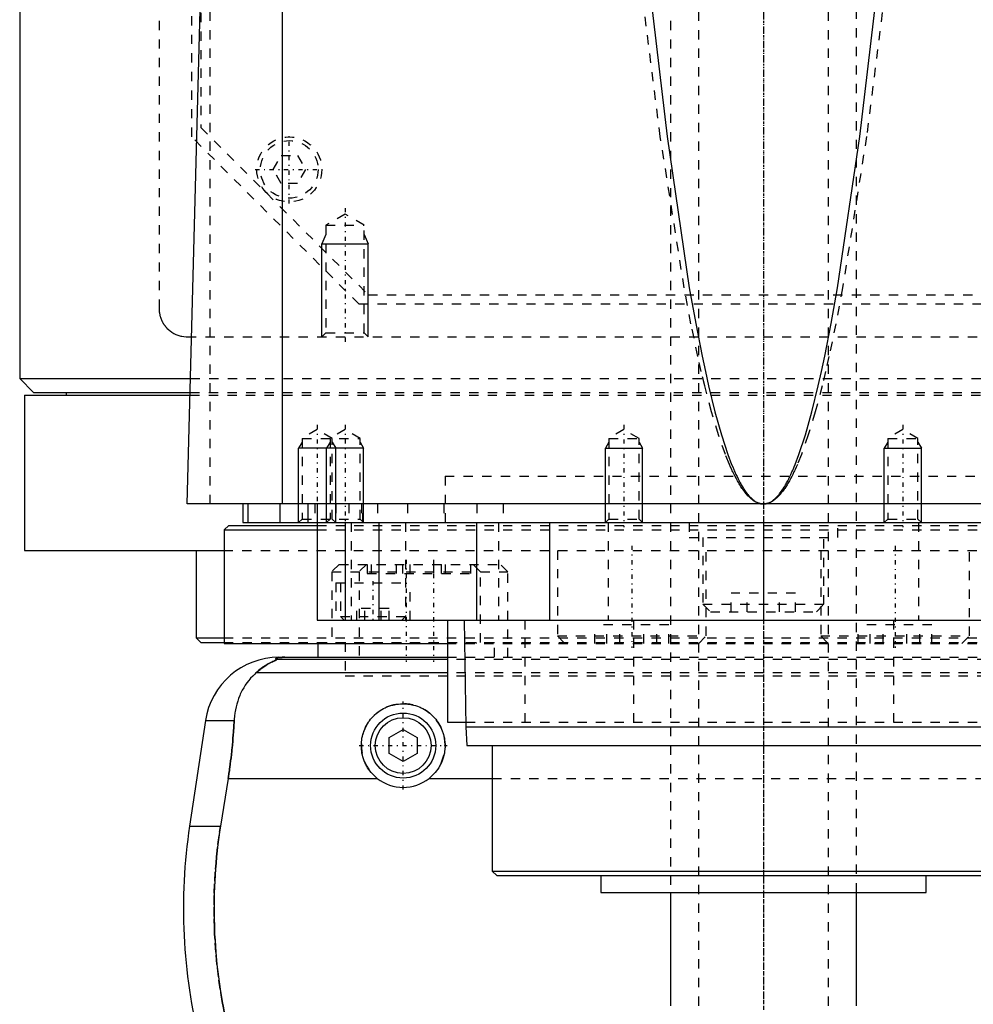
# Model space of a CAD drawing. Extents: x -90 to 90, y -97 to 327.
# Tile 4 of 10: x -80 to 23, y -37 to 69. Entities that reach past the tile are written whole.
import ezdxf

# ---------------------------------------------------------------- set-up
doc = ezdxf.new("R2010")
doc.units = 0
doc.linetypes.add('CENTER', pattern=[1.5, 0.45, -0.5, 0.05, -0.5])
doc.linetypes.add('DASHED', pattern=[2, 1, -1])
for name, color, linetype in [('AM_0', 7, 'CONTINUOUS'), ('AM_10', 7, 'CONTINUOUS'), ('AM_3', 7, 'DASHED'), ('AM_7', 7, 'CENTER')]:
    doc.layers.add(name, color=color, linetype=linetype)

msp = doc.modelspace()

# ---------------------------------------------------------------- linework, layer by layer
at = {"layer": 'AM_0', "color": 7, "linetype": 'CONTINUOUS'}
for p, q in [((-80, 291.5), (-80, 30)), ((-51.74, 16.5), (-51.74, 77.05)), ((-62, 16.5), (-60.5, 73.35)), ((-80, 30), (-78.5, 28.5)), ((-80, 30), (-61.61, 30)), ((-79.5, 28.2), (-79.5, 11.5)), ((-79.5, 28.2), (-61.66, 28.2)), ((-78.5, 28.5), (-61.65, 28.5)), ((-75, 28.5), (-75, 28.2)), ((62, 16.5), (-62, 16.5)), ((-56, 16.5), (-56, 14.5)), ((-55.47, 16.5), (-55.47, 14.5)), ((-52, 16.5), (-52, 14.5)), ((-49, 16.5), (-49, 14.5)), ((-48, 16.5), (-48, 4)), ((-57.5, 14.2), (-58, 13.7)), ((-57.5, 14.2), (-48.01, 14.2)), ((-56, 14.5), (56, 14.5)), ((-45, 14.5), (-45, 4)), ((-41.36, 14.5), (-41.36, 4)), ((-30.85, 14.5), (-30.85, 4)), ((-23, 14.5), (-23, 4)), ((-13, 14.5), (-13, 14.5)), ((0, 14.5), (0, 4)), ((13, 14.5), (13, 14.5)), ((-58, 13.7), (-58, 1.5)), ((-58, 13.7), (-48.01, 13.7)), ((-79.5, 11.5), (-58.06, 11.5)), ((-61, 11.5), (-61, 2.08)), ((-48, 4), (48, 4)), ((-34, 4), (-34, -7)), ((-32.18, 4), (-32, -7.5)), ((-61, 2.08), (-60.5, 1.58)), ((-61, 2.08), (-58.04, 2.08)), ((-60.5, 1.58), (-58.02, 1.58)), ((-58, 1.5), (-34.04, 1.5)), ((-47.93, 1.5), (-47.93, 0)), ((-52.11, 0), (-34, 0)), ((-34, -0.25), (-52.38, -0.25)), ((-34, -1.69), (-54.6, -1.69)), ((-60.02, -6.81), (-61.72, -18.16)), ((-60.02, -6.81), (-56.93, -6.81)), ((-34, -7), (-32.01, -7)), ((-40.25, -8.63), (-38.75, -7.77)), ((-38.75, -7.77), (-37.25, -8.63)), ((-32, -7.5), (-31.9, -9.5)), ((-32, -7.5), (32, -7.5)), ((-40.25, -10.37), (-40.25, -8.63)), ((-37.25, -8.63), (-37.25, -10.37)), ((-31.9, -9.5), (31.9, -9.5)), ((-29.18, -9.5), (-29.18, -23)), ((-38.75, -11.23), (-40.25, -10.37)), ((-37.25, -10.37), (-38.75, -11.23)), ((-57.58, -13.03), (-58.39, -18.16)), ((-57.58, -13.03), (-41.54, -13.03)), ((-35.96, -13.03), (-29.18, -13.03)), ((-61.72, -18.16), (-58.39, -18.16)), ((-29.18, -23), (-28.68, -23.5)), ((-29.18, -23), (29.18, -23)), ((-28.68, -23.5), (28.68, -23.5)), ((-17.5, -23.5), (-17.5, -25.3)), ((17.5, -25.3), (17.5, -23.5)), ((-17.5, -25.3), (17.5, -25.3)), ((-10, -25.3), (-10, -37.5)), ((10, -37.5), (10, -25.3))]:
    msp.add_line(p, q, dxfattribs=at)
for points in [[(-12.4, 73.35, 0), (-10.36, 56.04, 0), (-7.97, 39.77, 0), (-7.28, 35.91, 0), (-6.59, 32.39, 0), (-6.24, 30.76, 0), (-5.9, 29.22, 0), (-5.21, 26.41, 0), (-4.52, 23.94, 0), (-3.82, 21.83, 0), (-3.42, 20.76, 0), (-3.3, 20.48, 0), (-3.19, 20.2, 0), (-3.13, 20.07, 0), (-3.07, 19.94, 0), (-2.95, 19.68, 0), (-2.84, 19.44, 0), (-2.72, 19.2, 0), (-2.61, 18.98, 0), (-2.49, 18.76, 0), (-2.43, 18.66, 0), (-2.38, 18.56, 0), (-2.26, 18.36, 0), (-2.14, 18.18, 0), (-2.09, 18.09, 0), (-2.03, 18, 0), (-1.91, 17.83, 0), (-1.8, 17.68, 0), (-1.74, 17.6, 0), (-1.68, 17.53, 0), (-1.56, 17.39, 0), (-1.45, 17.27, 0), (-1.33, 17.15, 0), (-1.22, 17.04, 0), (-1.1, 16.94, 0), (-1.04, 16.9, 0), (-0.99, 16.85, 0), (-0.87, 16.78, 0), (-0.75, 16.71, 0), (-0.64, 16.65, 0), (-0.57, 16.62, 0), (-0.55, 16.61, 0), (-0.53, 16.6, 0), (-0.52, 16.6, 0), (-0.51, 16.6, 0), (-0.49, 16.59, 0), (-0.47, 16.58, 0), (-0.45, 16.58, 0), (-0.43, 16.57, 0), (-0.42, 16.56, 0), (-0.41, 16.56, 0), (-0.4, 16.56, 0), (-0.38, 16.55, 0), (-0.36, 16.55, 0), (-0.35, 16.54, 0), (-0.34, 16.54, 0), (-0.32, 16.54, 0), (-0.3, 16.53, 0), (-0.29, 16.53, 0), (-0.28, 16.53, 0), (-0.26, 16.52, 0), (-0.24, 16.52, 0), (-0.22, 16.52, 0), (-0.2, 16.51, 0), (-0.18, 16.51, 0), (-0.17, 16.51, 0), (-0.16, 16.51, 0), (-0.14, 16.51, 0), (-0.13, 16.51, 0), (-0.11, 16.5, 0), (-0.09, 16.5, 0), (-0.07, 16.5, 0), (-0.06, 16.5, 0), (-0.05, 16.5, 0), (-0.03, 16.5, 0), (-0.01, 16.5, 0), (0, 16.5, 0)], [(0, 16.5, 0), (0.01, 16.5, 0), (0.03, 16.5, 0), (0.05, 16.5, 0), (0.06, 16.5, 0), (0.07, 16.5, 0), (0.09, 16.5, 0), (0.11, 16.5, 0), (0.13, 16.51, 0), (0.14, 16.51, 0), (0.16, 16.51, 0), (0.17, 16.51, 0), (0.18, 16.51, 0), (0.2, 16.51, 0), (0.22, 16.52, 0), (0.24, 16.52, 0), (0.26, 16.52, 0), (0.28, 16.53, 0), (0.29, 16.53, 0), (0.3, 16.53, 0), (0.32, 16.54, 0), (0.34, 16.54, 0), (0.35, 16.54, 0), (0.36, 16.55, 0), (0.38, 16.55, 0), (0.4, 16.56, 0), (0.41, 16.56, 0), (0.42, 16.56, 0), (0.43, 16.57, 0), (0.45, 16.58, 0), (0.47, 16.58, 0), (0.49, 16.59, 0), (0.51, 16.6, 0), (0.52, 16.6, 0), (0.53, 16.6, 0), (0.55, 16.61, 0), (0.57, 16.62, 0), (0.59, 16.63, 0), (0.61, 16.63, 0), (0.63, 16.64, 0), (0.64, 16.65, 0), (0.65, 16.65, 0), (0.67, 16.66, 0), (0.69, 16.67, 0), (0.75, 16.71, 0), (0.87, 16.78, 0), (0.99, 16.85, 0), (1.04, 16.9, 0), (1.1, 16.94, 0), (1.22, 17.04, 0), (1.33, 17.15, 0), (1.45, 17.27, 0), (1.56, 17.39, 0), (1.68, 17.53, 0), (1.74, 17.6, 0), (1.8, 17.68, 0), (1.91, 17.83, 0), (2.03, 18, 0), (2.09, 18.09, 0), (2.14, 18.18, 0), (2.26, 18.36, 0), (2.38, 18.56, 0), (2.43, 18.66, 0), (2.49, 18.76, 0), (2.61, 18.98, 0), (2.72, 19.2, 0), (2.84, 19.44, 0), (2.95, 19.68, 0), (3.07, 19.94, 0), (3.13, 20.07, 0), (3.19, 20.2, 0), (3.3, 20.48, 0), (3.42, 20.76, 0), (3.82, 21.83, 0), (4.52, 23.94, 0), (5.21, 26.41, 0), (5.9, 29.22, 0), (6.24, 30.76, 0), (6.59, 32.39, 0), (7.28, 35.91, 0), (7.97, 39.77, 0), (10.36, 56.04, 0), (12.4, 73.35, 0)], [(-51.49, 0, 0), (-51.5, 0, 0), (-51.51, 0, 0), (-51.52, 0, 0), (-51.52, 0, 0), (-51.53, 0, 0), (-51.53, 0, 0), (-51.54, 0, 0), (-51.55, 0, 0), (-51.56, 0, 0), (-51.57, 0, 0), (-51.57, 0, 0), (-51.58, 0, 0), (-51.59, 0, 0), (-51.6, 0, 0), (-51.6, 0, 0), (-51.61, 0, 0), (-51.62, 0, 0), (-51.63, 0, 0), (-51.63, 0, 0), (-51.64, 0, 0), (-51.65, 0, 0), (-51.65, 0, 0), (-51.66, 0, 0), (-51.67, 0, 0), (-51.67, 0, 0), (-51.68, 0, 0), (-51.68, 0, 0), (-51.69, 0, 0), (-51.7, 0, 0), (-51.7, 0, 0), (-51.71, 0, 0), (-51.72, 0, 0), (-51.72, 0, 0), (-51.73, 0, 0), (-51.73, 0, 0), (-51.74, 0, 0), (-51.75, 0, 0), (-51.76, 0, 0), (-51.76, -0.01, 0), (-51.77, -0.01, 0), (-51.77, -0.01, 0), (-51.78, -0.01, 0), (-51.78, -0.01, 0), (-51.79, -0.01, 0), (-51.8, -0.01, 0), (-51.8, -0.01, 0), (-51.81, -0.01, 0), (-51.81, -0.01, 0), (-51.82, -0.01, 0), (-51.82, -0.01, 0), (-51.84, -0.01, 0), (-51.87, -0.01, 0), (-51.89, -0.01, 0), (-51.91, -0.01, 0), (-51.93, -0.01, 0), (-51.96, -0.02, 0), (-51.99, -0.02, 0), (-52.01, -0.02, 0), (-52.04, -0.02, 0), (-52.05, -0.03, 0), (-52.06, -0.03, 0), (-52.08, -0.03, 0), (-52.1, -0.03, 0), (-52.1, -0.03, 0), (-52.11, -0.03, 0), (-52.13, -0.04, 0), (-52.15, -0.04, 0), (-52.15, -0.04, 0), (-52.16, -0.04, 0), (-52.17, -0.04, 0), (-52.19, -0.04, 0), (-52.23, -0.05, 0), (-52.3, -0.07, 0), (-52.35, -0.08, 0), (-52.39, -0.1, 0), (-52.41, -0.11, 0), (-52.42, -0.12, 0), (-52.43, -0.13, 0), (-52.45, -0.14, 0), (-52.45, -0.16, 0), (-52.45, -0.17, 0), (-52.45, -0.19, 0), (-52.44, -0.2, 0), (-52.44, -0.21, 0), (-52.43, -0.22, 0), (-52.41, -0.23, 0), (-52.39, -0.25, 0), (-52.38, -0.25, 0)], [(-52.38, -0.25, 0), (-52.38, -0.25, 0), (-52.38, -0.26, 0), (-52.38, -0.26, 0), (-52.38, -0.26, 0), (-52.38, -0.26, 0), (-52.38, -0.26, 0), (-52.38, -0.27, 0), (-52.38, -0.27, 0), (-52.38, -0.27, 0), (-52.39, -0.27, 0), (-52.39, -0.28, 0), (-52.39, -0.28, 0), (-52.4, -0.28, 0), (-52.41, -0.28, 0), (-52.41, -0.29, 0), (-52.42, -0.29, 0), (-52.43, -0.3, 0), (-52.43, -0.3, 0), (-52.44, -0.3, 0), (-52.45, -0.31, 0), (-52.46, -0.31, 0), (-52.46, -0.31, 0), (-52.47, -0.32, 0), (-52.48, -0.32, 0), (-52.49, -0.33, 0), (-52.5, -0.33, 0), (-52.5, -0.33, 0), (-52.51, -0.34, 0), (-52.53, -0.34, 0), (-52.54, -0.35, 0), (-52.55, -0.35, 0), (-52.57, -0.36, 0), (-52.57, -0.36, 0), (-52.58, -0.37, 0), (-52.6, -0.37, 0), (-52.61, -0.38, 0), (-52.66, -0.4, 0), (-52.76, -0.45, 0), (-52.88, -0.51, 0), (-53, -0.57, 0), (-53.06, -0.6, 0), (-53.13, -0.64, 0), (-53.27, -0.72, 0), (-53.43, -0.81, 0), (-53.59, -0.91, 0), (-53.76, -1.02, 0), (-53.94, -1.15, 0), (-54.03, -1.21, 0), (-54.12, -1.29, 0), (-54.31, -1.44, 0), (-54.5, -1.6, 0), (-54.6, -1.69, 0)], [(-54.6, -1.69, 0), (-54.72, -1.8, 0), (-54.94, -2.02, 0), (-55.16, -2.25, 0), (-55.26, -2.37, 0), (-55.36, -2.49, 0), (-55.55, -2.74, 0), (-55.73, -3, 0), (-55.9, -3.27, 0), (-56.06, -3.55, 0), (-56.2, -3.83, 0), (-56.27, -3.98, 0), (-56.33, -4.12, 0), (-56.45, -4.42, 0), (-56.55, -4.72, 0), (-56.65, -5.03, 0), (-56.73, -5.34, 0), (-56.8, -5.66, 0), (-56.82, -5.83, 0), (-56.85, -5.99, 0), (-56.89, -6.32, 0), (-56.92, -6.65, 0), (-56.93, -6.81, 0)], [(-41.54, -13.03, 0), (-41.62, -12.97, 0), (-41.77, -12.83, 0), (-41.92, -12.69, 0), (-41.99, -12.62, 0), (-42.06, -12.55, 0), (-42.2, -12.39, 0), (-42.33, -12.23, 0), (-42.45, -12.06, 0), (-42.57, -11.89, 0), (-42.67, -11.7, 0), (-42.72, -11.61, 0), (-42.77, -11.52, 0), (-42.86, -11.32, 0), (-42.95, -11.13, 0), (-43.02, -10.93, 0), (-43.08, -10.73, 0), (-43.13, -10.52, 0), (-43.15, -10.42, 0), (-43.18, -10.32, 0), (-43.21, -10.11, 0), (-43.23, -9.91, 0), (-43.24, -9.81, 0), (-43.25, -9.71, 0), (-43.25, -9.51, 0), (-43.25, -9.31, 0), (-43.24, -9.21, 0), (-43.23, -9.11, 0), (-43.21, -8.91, 0), (-43.18, -8.7, 0), (-43.14, -8.5, 0), (-43.09, -8.3, 0), (-43.03, -8.1, 0), (-42.99, -8.01, 0), (-42.96, -7.91, 0), (-42.88, -7.72, 0), (-42.8, -7.53, 0), (-42.7, -7.34, 0), (-42.6, -7.17, 0), (-42.49, -6.99, 0), (-42.43, -6.91, 0), (-42.37, -6.83, 0), (-42.25, -6.67, 0), (-42.12, -6.52, 0), (-41.98, -6.37, 0), (-41.84, -6.23, 0), (-41.7, -6.1, 0), (-41.62, -6.03, 0), (-41.54, -5.97, 0), (-41.38, -5.85, 0), (-41.21, -5.73, 0), (-41.03, -5.62, 0), (-40.85, -5.52, 0), (-40.67, -5.43, 0), (-40.57, -5.38, 0), (-40.47, -5.34, 0), (-40.28, -5.27, 0), (-40.08, -5.2, 0), (-39.87, -5.14, 0), (-39.67, -5.1, 0), (-39.46, -5.06, 0), (-39.36, -5.04, 0), (-39.26, -5.03, 0), (-39.05, -5.01, 0), (-38.85, -5, 0), (-38.75, -5, 0), (-38.65, -5, 0), (-38.45, -5.01, 0), (-38.24, -5.03, 0), (-38.14, -5.04, 0), (-38.04, -5.06, 0), (-37.83, -5.1, 0), (-37.63, -5.14, 0), (-37.42, -5.2, 0), (-37.22, -5.27, 0), (-37.03, -5.34, 0), (-36.93, -5.38, 0), (-36.83, -5.43, 0), (-36.65, -5.52, 0), (-36.47, -5.62, 0), (-36.29, -5.73, 0), (-36.12, -5.85, 0), (-35.96, -5.97, 0), (-35.88, -6.03, 0), (-35.8, -6.1, 0), (-35.66, -6.23, 0), (-35.52, -6.37, 0), (-35.38, -6.52, 0), (-35.25, -6.67, 0), (-35.13, -6.83, 0), (-35.07, -6.91, 0), (-35.01, -6.99, 0), (-34.9, -7.17, 0), (-34.8, -7.34, 0), (-34.7, -7.53, 0), (-34.62, -7.72, 0), (-34.54, -7.91, 0), (-34.51, -8.01, 0), (-34.47, -8.1, 0), (-34.41, -8.3, 0), (-34.36, -8.5, 0), (-34.32, -8.7, 0), (-34.29, -8.91, 0), (-34.27, -9.11, 0), (-34.26, -9.21, 0), (-34.25, -9.31, 0), (-34.25, -9.51, 0), (-34.25, -9.71, 0), (-34.26, -9.81, 0), (-34.27, -9.91, 0), (-34.29, -10.11, 0), (-34.32, -10.32, 0), (-34.35, -10.42, 0), (-34.37, -10.52, 0), (-34.42, -10.73, 0), (-34.48, -10.93, 0), (-34.55, -11.13, 0), (-34.64, -11.32, 0), (-34.73, -11.52, 0), (-34.78, -11.61, 0), (-34.83, -11.7, 0), (-34.93, -11.89, 0), (-35.05, -12.06, 0), (-35.17, -12.23, 0), (-35.3, -12.39, 0), (-35.44, -12.55, 0), (-35.51, -12.62, 0), (-35.58, -12.69, 0), (-35.73, -12.83, 0), (-35.88, -12.97, 0), (-35.96, -13.03, 0)], [(-56.93, -6.81, 0), (-56.94, -6.99, 0), (-56.96, -7.33, 0), (-56.98, -7.68, 0), (-56.99, -7.85, 0), (-57, -8.03, 0), (-57.03, -8.37, 0), (-57.06, -8.72, 0), (-57.09, -9.07, 0), (-57.12, -9.42, 0), (-57.15, -9.77, 0), (-57.17, -9.94, 0), (-57.19, -10.12, 0), (-57.23, -10.46, 0), (-57.27, -10.81, 0), (-57.31, -11.15, 0), (-57.36, -11.5, 0), (-57.4, -11.84, 0), (-57.43, -12.01, 0), (-57.45, -12.18, 0), (-57.5, -12.52, 0), (-57.55, -12.86, 0), (-57.58, -13.03, 0)], [(-58.39, -18.16, 0), (-58.5, -18.82, 0), (-58.67, -20.16, 0), (-58.82, -21.48, 0), (-58.88, -22.14, 0), (-58.94, -22.8, 0), (-59.02, -24.1, 0), (-59.07, -25.38, 0), (-59.09, -26.64, 0), (-59.09, -27.88, 0), (-59.06, -29.15, 0), (-59.03, -29.79, 0), (-58.99, -30.44, 0), (-58.9, -31.75, 0), (-58.78, -33.07, 0), (-58.62, -34.4, 0), (-58.43, -35.73, 0), (-58.21, -37.05, 0), (-58.09, -37.72, 0), (-57.96, -38.38, 0), (-57.68, -39.69, 0), (-57.37, -40.98, 0), (-57.2, -41.62, 0)]]:
    msp.add_polyline3d(points, dxfattribs=at)
for radius in [3.5, 3]:
    msp.add_circle((-38.75, -9.5), radius, dxfattribs=at)
for centre, radius, start, end in [((-52.11, -8), 8, 90, 171.467), ((-38.75, -9.5), 4.5, 231.7104, 308.2896), ((-2.39, -27.06), 60, 171.467, 194.0378)]:
    msp.add_arc(centre, radius, start, end, dxfattribs=at)
at = {"layer": 'AM_10', "color": 7, "linetype": 'CONTINUOUS'}
for p, q in [((-47.07, 45.5), (-47.5, 44.5)), ((-42.93, 45.5), (-42.5, 44.5)), ((-47.5, 34.5), (-47.5, 44.5)), ((-47.5, 44.5), (-42.5, 44.5)), ((-42.5, 34.5), (-42.5, 44.5)), ((-49.62, 23.16), (-50, 22.5)), ((-50, 14.5), (-50, 22.5)), ((-43, 22.5), (-50, 22.5)), ((-46.62, 23.16), (-47, 22.5)), ((-47, 14.5), (-47, 22.5)), ((-46.38, 23.16), (-46, 22.5)), ((-46, 14.5), (-46, 22.5)), ((-43.38, 23.16), (-43, 22.5)), ((-43, 14.5), (-43, 22.5)), ((-16.62, 23.16), (-17, 22.5)), ((-17, 14.5), (-17, 22.5)), ((-17, 22.5), (-13, 22.5)), ((-13.38, 23.16), (-13, 22.5)), ((-13, 14.5), (-13, 22.5)), ((13.38, 23.16), (13, 22.5)), ((13, 14.5), (13, 22.5)), ((13, 22.5), (17, 22.5)), ((16.62, 23.16), (17, 22.5)), ((17, 14.5), (17, 22.5))]:
    msp.add_line(p, q, dxfattribs=at)
at = {"layer": 'AM_3', "color": 6, "linetype": 'DASHED'}
for p, q in [((-7, 307.5), (-7, -77.5)), ((7, -77.5), (7, 307.5)), ((-65, 292.5), (-65, 37.5)), ((-10, 212.5), (-10, -25.3)), ((10, -25.3), (10, 212.5)), ((-61.5, 56), (-61.5, 141.02)), ((-60.5, 139.35), (-60.5, 57)), ((-59.5, 16.5), (-59.5, 75.49)), ((-60.5, 57), (-42.5, 39)), ((-43.5, 38), (-61.5, 56)), ((-52.73, 52.5), (-51.87, 54)), ((-51.87, 54), (-50.13, 54)), ((-50.13, 54), (-49.27, 52.5)), ((-51.87, 51), (-52.73, 52.5)), ((-49.27, 52.5), (-50.13, 51)), ((-50.13, 51), (-51.87, 51)), ((-45, 47.69), (-47.07, 46.5)), ((-42.93, 46.5), (-45, 47.69)), ((-47.07, 46.5), (-47.07, 34.93)), ((-47.07, 46.5), (-42.93, 46.5)), ((-42.93, 34.93), (-42.93, 46.5)), ((-42.5, 39), (42.5, 39)), ((43.5, 38), (-43.5, 38)), ((-62, 34.5), (62, 34.5)), ((-47.07, 34.93), (-47.5, 34.5)), ((-47.07, 34.93), (-42.93, 34.93)), ((-42.5, 34.5), (-42.93, 34.93)), ((-61.61, 30), (61.61, 30)), ((-61.66, 28.2), (61.66, 28.2)), ((-61.65, 28.5), (61.65, 28.5)), ((-48, 24.5), (-49.62, 23.56)), ((-46.38, 23.56), (-48, 24.5)), ((-45, 24.5), (-46.62, 23.56)), ((-43.38, 23.56), (-45, 24.5)), ((-15, 24.5), (-16.62, 23.56)), ((-13.38, 23.56), (-15, 24.5)), ((15, 24.5), (13.38, 23.56)), ((16.62, 23.56), (15, 24.5)), ((-49.62, 23.56), (-49.62, 14.88)), ((-49.62, 23.56), (-43.38, 23.56)), ((-46.62, 23.56), (-46.62, 14.88)), ((-46.38, 14.88), (-46.38, 23.56)), ((-43.38, 14.88), (-43.38, 23.56)), ((-16.62, 23.56), (-16.62, 14.88)), ((-16.62, 23.56), (-13.38, 23.56)), ((-13.38, 14.88), (-13.38, 23.56)), ((13.38, 23.56), (13.38, 14.88)), ((13.38, 23.56), (16.62, 23.56)), ((16.62, 14.88), (16.62, 23.56)), ((-34.25, 19.5), (34.25, 19.5)), ((-34.25, 19.5), (-34.25, 14.2)), ((-34.25, 19.5), (0, 19.5)), ((-48.25, 16.5), (-48.25, 14.5)), ((-46, 16.5), (-46, 14.5)), ((-44.59, 16.5), (-44.59, 14.5)), ((-43.24, 16.5), (-43.24, 14.5)), ((-43.09, 14.5), (-43.09, 16.5)), ((-41.5, 16.5), (-41.5, 14.5)), ((-38.29, 16.5), (-38.29, 14.5)), ((-34.38, 16.5), (-34.38, 14.5)), ((-30.84, 16.5), (-30.84, 14.5)), ((-28, 16.5), (-28, 14.5)), ((-49.62, 14.88), (-50, 14.5)), ((-49.62, 14.88), (-43.38, 14.88)), ((-46.62, 14.88), (-47, 14.5)), ((-46, 14.5), (-46.38, 14.88)), ((-43, 14.5), (-43.38, 14.88)), ((-16.62, 14.88), (-17, 14.5)), ((-16.62, 14.88), (-13.38, 14.88)), ((-13, 14.5), (-13.38, 14.88)), ((13.38, 14.88), (13, 14.5)), ((13.38, 14.88), (16.62, 14.88)), ((17, 14.5), (16.62, 14.88)), ((-48.01, 14.2), (48.01, 14.2)), ((-44.34, 14.5), (-44.34, 4)), ((-38.5, 14.5), (-38.5, 4)), ((-28.48, 14.5), (-28.48, 4)), ((-16.7, 14.5), (-16.7, 4)), ((-8, 14.5), (-8, 12.9)), ((8, 12.9), (8, 14.5)), ((16.7, 14.5), (16.7, 4)), ((-48.01, 13.7), (48.01, 13.7)), ((-8, 12.9), (8, 12.9)), ((-6.5, 12.9), (-6.5, 5.7)), ((6.5, 5.7), (6.5, 12.9)), ((-58.06, 11.5), (58.06, 11.5)), ((-22.16, 11.5), (-22.16, 2.3)), ((-6.16, 2.3), (-6.16, 11.5)), ((6.16, 11.5), (6.16, 2.3)), ((22.16, 2.3), (22.16, 11.5)), ((-45.63, 10), (-46.43, 9.2)), ((-45.63, 10), (-28.3, 10)), ((-42.7, 10), (-43.5, 9.2)), ((-42.62, 10), (-42.62, 9)), ((-42.21, 10), (-42.21, 9)), ((-39.5, 10), (-39.5, 9)), ((-38.83, 10), (-38.83, 9)), ((-38.03, 10), (-38.03, 9)), ((-35.5, 10), (-35.5, 9)), ((-34.65, 10), (-34.65, 9)), ((-34.24, 10), (-34.24, 9)), ((-31.5, 10), (-31.5, 9)), ((-30.43, 9.2), (-31.23, 10)), ((-27.5, 9.2), (-28.3, 10)), ((-46.43, 9.2), (-46.43, 1.6)), ((-46.43, 9.2), (-27.5, 9.2)), ((-43.5, 9.2), (-43.5, 0)), ((-42.62, 9), (-31.5, 9)), ((-30.43, 1.6), (-30.43, 9.2)), ((-27.5, 0), (-27.5, 9.2)), ((-46, 8), (-46, 4)), ((-46, 8), (-38, 8)), ((-45.5, 8), (-45.5, 4.4)), ((-38, 4), (-38, 8)), ((-3.46, 4.9), (-3.46, 6.9)), ((3.46, 6.9), (-3.46, 6.9)), ((-1.73, 4.9), (-1.73, 6.9)), ((1.73, 4.9), (1.73, 6.9)), ((3.46, 4.9), (3.46, 6.9)), ((-6.5, 5.7), (-5.7, 4.9)), ((-6.5, 5.7), (6.5, 5.7)), ((5.7, 4.9), (6.5, 5.7)), ((-45.5, 4.4), (-45.1, 4)), ((-45.5, 4.4), (-38.5, 4.4)), ((-43.73, 4), (-43.73, 5.25)), ((-40.27, 5.25), (-43.73, 5.25)), ((-42.87, 4), (-42.87, 5.25)), ((-41.13, 4), (-41.13, 5.25)), ((-40.27, 4), (-40.27, 5.25)), ((-38.9, 4), (-38.5, 4.4)), ((-5.7, 4.9), (5.7, 4.9)), ((-25.65, 4), (-25.65, -7)), ((-18.12, 1.5), (-18.12, 3.5)), ((-10.19, 3.5), (-18.12, 3.5)), ((-16.83, 1.5), (-16.83, 3.5)), ((-15.44, 1.5), (-15.44, 3.5)), ((-13.98, 4), (-13.98, -7)), ((-12.87, 1.5), (-12.87, 3.5)), ((-11.48, 1.5), (-11.48, 3.5)), ((-10.19, 1.5), (-10.19, 3.5)), ((10.19, 1.5), (10.19, 3.5)), ((18.12, 3.5), (10.19, 3.5)), ((11.48, 1.5), (11.48, 3.5)), ((12.87, 1.5), (12.87, 3.5)), ((13.98, 4), (13.98, -7)), ((15.44, 1.5), (15.44, 3.5)), ((16.83, 1.5), (16.83, 3.5)), ((18.12, 1.5), (18.12, 3.5)), ((-22.16, 2.3), (-21.36, 1.5)), ((-22.16, 2.3), (-6.16, 2.3)), ((-6.96, 1.5), (-6.16, 2.3)), ((6.16, 2.3), (6.96, 1.5)), ((6.16, 2.3), (22.16, 2.3)), ((21.36, 1.5), (22.16, 2.3)), ((-58.04, 2.08), (58.04, 2.08)), ((-58.02, 1.58), (58.02, 1.58)), ((-47.93, 1.6), (-47.93, 1.5)), ((-47.93, 1.6), (-28.93, 1.6)), ((-45, 1.58), (-45, -2)), ((-35.55, 1.5), (-35.55, 1.6)), ((-34.04, 1.5), (34.04, 1.5)), ((-30.91, 1.6), (-30.91, 1.5)), ((-28.93, 0), (-28.93, 1.6)), ((-34, 0), (34, 0)), ((34, -0.25), (-34, -0.25)), ((-45, -2), (45, -2)), ((-45, -2), (45, -2)), ((34, -1.69), (-34, -1.69)), ((-32.01, -7), (32.01, -7)), ((-29.18, -13.03), (29.18, -13.03))]:
    msp.add_line(p, q, dxfattribs=at)
for points in [[(0, 16.5, 0), (-0.01, 16.5, 0), (-0.03, 16.5, 0), (-0.05, 16.5, 0), (-0.06, 16.5, 0), (-0.07, 16.5, 0), (-0.09, 16.5, 0), (-0.11, 16.5, 0), (-0.13, 16.51, 0), (-0.15, 16.51, 0), (-0.18, 16.51, 0), (-0.19, 16.51, 0), (-0.2, 16.51, 0), (-0.22, 16.51, 0), (-0.24, 16.52, 0), (-0.26, 16.52, 0), (-0.28, 16.52, 0), (-0.3, 16.53, 0), (-0.31, 16.53, 0), (-0.32, 16.53, 0), (-0.34, 16.54, 0), (-0.36, 16.54, 0), (-0.37, 16.54, 0), (-0.38, 16.55, 0), (-0.4, 16.55, 0), (-0.42, 16.56, 0), (-0.43, 16.56, 0), (-0.44, 16.56, 0), (-0.46, 16.57, 0), (-0.49, 16.58, 0), (-0.51, 16.58, 0), (-0.53, 16.59, 0), (-0.55, 16.6, 0), (-0.56, 16.6, 0), (-0.57, 16.6, 0), (-0.59, 16.61, 0), (-0.61, 16.62, 0), (-0.68, 16.65, 0), (-0.81, 16.71, 0), (-0.93, 16.78, 0), (-1.05, 16.85, 0), (-1.12, 16.9, 0), (-1.18, 16.94, 0), (-1.3, 17.04, 0), (-1.43, 17.15, 0), (-1.55, 17.26, 0), (-1.67, 17.39, 0), (-1.8, 17.53, 0), (-1.86, 17.6, 0), (-1.92, 17.68, 0), (-2.05, 17.83, 0), (-2.17, 18, 0), (-2.23, 18.09, 0), (-2.29, 18.17, 0), (-2.42, 18.36, 0), (-2.54, 18.56, 0), (-2.6, 18.66, 0), (-2.66, 18.76, 0), (-2.79, 18.98, 0), (-2.91, 19.2, 0), (-3.04, 19.44, 0), (-3.16, 19.68, 0), (-3.28, 19.94, 0), (-3.35, 20.07, 0), (-3.41, 20.2, 0), (-3.53, 20.47, 0), (-3.65, 20.76, 0), (-4.09, 21.83, 0), (-4.83, 23.94, 0), (-5.57, 26.4, 0), (-6.31, 29.22, 0), (-6.68, 30.76, 0), (-7.05, 32.38, 0), (-7.79, 35.9, 0), (-8.52, 39.76, 0), (-11.09, 56.03, 0), (-13.28, 73.35, 0)], [(13.28, 73.35, 0), (11.09, 56.03, 0), (8.52, 39.76, 0), (7.79, 35.9, 0), (7.05, 32.38, 0), (6.68, 30.76, 0), (6.31, 29.22, 0), (5.57, 26.4, 0), (4.83, 23.94, 0), (4.09, 21.83, 0), (3.65, 20.76, 0), (3.53, 20.47, 0), (3.41, 20.2, 0), (3.35, 20.07, 0), (3.28, 19.94, 0), (3.16, 19.68, 0), (3.04, 19.44, 0), (2.91, 19.2, 0), (2.79, 18.98, 0), (2.66, 18.76, 0), (2.6, 18.66, 0), (2.54, 18.56, 0), (2.42, 18.36, 0), (2.29, 18.17, 0), (2.23, 18.09, 0), (2.17, 18, 0), (2.05, 17.83, 0), (1.92, 17.68, 0), (1.86, 17.6, 0), (1.8, 17.53, 0), (1.67, 17.39, 0), (1.55, 17.26, 0), (1.43, 17.15, 0), (1.3, 17.04, 0), (1.18, 16.94, 0), (1.12, 16.9, 0), (1.05, 16.85, 0), (0.93, 16.78, 0), (0.81, 16.71, 0), (0.68, 16.65, 0), (0.56, 16.6, 0), (0.49, 16.58, 0), (0.46, 16.57, 0), (0.44, 16.56, 0), (0.43, 16.56, 0), (0.42, 16.56, 0), (0.4, 16.55, 0), (0.38, 16.55, 0), (0.37, 16.54, 0), (0.36, 16.54, 0), (0.34, 16.54, 0), (0.32, 16.53, 0), (0.31, 16.53, 0), (0.3, 16.53, 0), (0.28, 16.52, 0), (0.26, 16.52, 0), (0.24, 16.52, 0), (0.22, 16.51, 0), (0.2, 16.51, 0), (0.19, 16.51, 0), (0.18, 16.51, 0), (0.15, 16.51, 0), (0.13, 16.51, 0), (0.11, 16.5, 0), (0.09, 16.5, 0), (0.07, 16.5, 0), (0.06, 16.5, 0), (0.05, 16.5, 0), (0.03, 16.5, 0), (0.01, 16.5, 0), (0, 16.5, 0)], [(-65, 37.5, 0), (-65, 37.47, 0), (-65, 37.42, 0), (-65, 37.36, 0), (-65, 37.33, 0), (-64.99, 37.3, 0), (-64.99, 37.25, 0), (-64.98, 37.19, 0), (-64.98, 37.14, 0), (-64.97, 37.09, 0), (-64.96, 37.03, 0), (-64.96, 37, 0), (-64.95, 36.98, 0), (-64.94, 36.92, 0), (-64.93, 36.87, 0), (-64.92, 36.82, 0), (-64.91, 36.77, 0), (-64.9, 36.72, 0), (-64.89, 36.69, 0), (-64.88, 36.67, 0), (-64.87, 36.62, 0), (-64.85, 36.57, 0), (-64.84, 36.54, 0), (-64.83, 36.52, 0), (-64.82, 36.47, 0), (-64.8, 36.42, 0), (-64.79, 36.4, 0), (-64.78, 36.37, 0), (-64.76, 36.32, 0), (-64.74, 36.28, 0), (-64.72, 36.23, 0), (-64.7, 36.19, 0), (-64.68, 36.14, 0), (-64.66, 36.12, 0), (-64.65, 36.1, 0), (-64.63, 36.06, 0), (-64.61, 36.01, 0), (-64.58, 35.97, 0), (-64.56, 35.93, 0), (-64.53, 35.89, 0), (-64.52, 35.87, 0), (-64.51, 35.85, 0), (-64.48, 35.81, 0), (-64.45, 35.77, 0), (-64.43, 35.74, 0), (-64.4, 35.7, 0), (-64.37, 35.66, 0), (-64.36, 35.65, 0), (-64.34, 35.63, 0), (-64.32, 35.59, 0), (-64.29, 35.56, 0), (-64.26, 35.53, 0), (-64.23, 35.49, 0), (-64.2, 35.46, 0), (-64.19, 35.45, 0), (-64.17, 35.43, 0), (-64.14, 35.4, 0), (-64.12, 35.37, 0), (-64.01, 35.28, 0), (-63.92, 35.2, 0), (-63.83, 35.12, 0), (-63.63, 34.98, 0), (-63.42, 34.86, 0), (-63.21, 34.75, 0), (-62.99, 34.67, 0), (-62.77, 34.6, 0), (-62.66, 34.57, 0), (-62.55, 34.55, 0), (-62.33, 34.52, 0), (-62.11, 34.5, 0), (-62, 34.5, 0)], [(-52.38, -0.25, 0), (-52.39, -0.25, 0), (-52.41, -0.23, 0), (-52.43, -0.22, 0), (-52.44, -0.21, 0), (-52.44, -0.2, 0), (-52.45, -0.19, 0), (-52.45, -0.17, 0), (-52.45, -0.16, 0), (-52.45, -0.14, 0), (-52.43, -0.13, 0), (-52.42, -0.12, 0), (-52.41, -0.11, 0), (-52.39, -0.1, 0), (-52.35, -0.08, 0), (-52.3, -0.07, 0), (-52.23, -0.05, 0), (-52.19, -0.04, 0), (-52.17, -0.04, 0), (-52.16, -0.04, 0), (-52.15, -0.04, 0), (-52.15, -0.04, 0), (-52.13, -0.04, 0), (-52.11, -0.03, 0), (-52.1, -0.03, 0), (-52.1, -0.03, 0), (-52.08, -0.03, 0), (-52.06, -0.03, 0), (-52.05, -0.03, 0), (-52.04, -0.02, 0), (-52.01, -0.02, 0), (-51.99, -0.02, 0), (-51.96, -0.02, 0), (-51.93, -0.01, 0), (-51.91, -0.01, 0), (-51.89, -0.01, 0), (-51.87, -0.01, 0), (-51.84, -0.01, 0), (-51.82, -0.01, 0), (-51.82, -0.01, 0), (-51.81, -0.01, 0), (-51.81, -0.01, 0), (-51.8, -0.01, 0), (-51.8, -0.01, 0), (-51.79, -0.01, 0), (-51.78, -0.01, 0), (-51.78, -0.01, 0), (-51.77, -0.01, 0), (-51.77, -0.01, 0), (-51.76, -0.01, 0), (-51.76, 0, 0), (-51.75, 0, 0), (-51.74, 0, 0), (-51.73, 0, 0), (-51.73, 0, 0), (-51.72, 0, 0), (-51.72, 0, 0), (-51.71, 0, 0), (-51.7, 0, 0), (-51.7, 0, 0), (-51.69, 0, 0), (-51.68, 0, 0), (-51.68, 0, 0), (-51.67, 0, 0), (-51.67, 0, 0), (-51.66, 0, 0), (-51.65, 0, 0), (-51.65, 0, 0), (-51.64, 0, 0), (-51.63, 0, 0), (-51.63, 0, 0), (-51.62, 0, 0), (-51.61, 0, 0), (-51.6, 0, 0), (-51.6, 0, 0), (-51.59, 0, 0), (-51.58, 0, 0), (-51.57, 0, 0), (-51.57, 0, 0), (-51.56, 0, 0), (-51.55, 0, 0), (-51.54, 0, 0), (-51.53, 0, 0), (-51.53, 0, 0), (-51.52, 0, 0), (-51.52, 0, 0), (-51.51, 0, 0), (-51.5, 0, 0), (-51.49, 0, 0)], [(-54.6, -1.69, 0), (-54.51, -1.61, 0), (-54.32, -1.45, 0), (-54.14, -1.31, 0), (-54.06, -1.24, 0), (-53.97, -1.17, 0), (-53.8, -1.05, 0), (-53.63, -0.94, 0), (-53.48, -0.84, 0), (-53.33, -0.75, 0), (-53.18, -0.67, 0), (-53.12, -0.63, 0), (-53.05, -0.59, 0), (-52.93, -0.53, 0), (-52.81, -0.48, 0), (-52.7, -0.42, 0), (-52.64, -0.4, 0), (-52.63, -0.39, 0), (-52.61, -0.38, 0), (-52.6, -0.38, 0), (-52.6, -0.37, 0), (-52.58, -0.37, 0), (-52.57, -0.36, 0), (-52.55, -0.35, 0), (-52.54, -0.35, 0), (-52.52, -0.34, 0), (-52.52, -0.34, 0), (-52.51, -0.33, 0), (-52.5, -0.33, 0), (-52.48, -0.32, 0), (-52.48, -0.32, 0), (-52.47, -0.32, 0), (-52.46, -0.31, 0), (-52.45, -0.31, 0), (-52.44, -0.3, 0), (-52.44, -0.3, 0), (-52.43, -0.3, 0), (-52.42, -0.29, 0), (-52.41, -0.29, 0), (-52.4, -0.28, 0), (-52.4, -0.28, 0), (-52.39, -0.28, 0), (-52.39, -0.28, 0), (-52.39, -0.27, 0), (-52.38, -0.27, 0), (-52.38, -0.27, 0), (-52.38, -0.26, 0), (-52.38, -0.26, 0), (-52.38, -0.26, 0), (-52.38, -0.26, 0), (-52.38, -0.26, 0), (-52.38, -0.25, 0), (-52.38, -0.25, 0)], [(-57.58, -13.03, 0), (-57.55, -12.86, 0), (-57.5, -12.52, 0), (-57.45, -12.18, 0), (-57.43, -12.01, 0), (-57.4, -11.84, 0), (-57.36, -11.5, 0), (-57.31, -11.15, 0), (-57.27, -10.81, 0), (-57.23, -10.46, 0), (-57.19, -10.12, 0), (-57.17, -9.94, 0), (-57.15, -9.77, 0), (-57.12, -9.42, 0), (-57.09, -9.07, 0), (-57.06, -8.72, 0), (-57.03, -8.37, 0), (-57, -8.03, 0), (-56.99, -7.85, 0), (-56.98, -7.68, 0), (-56.96, -7.33, 0), (-56.94, -6.99, 0), (-56.93, -6.81, 0)], [(-57.2, -41.62, 0), (-57.37, -40.98, 0), (-57.68, -39.69, 0), (-57.96, -38.38, 0), (-58.09, -37.72, 0), (-58.21, -37.05, 0), (-58.43, -35.73, 0), (-58.62, -34.4, 0), (-58.78, -33.07, 0), (-58.9, -31.75, 0), (-58.99, -30.44, 0), (-59.03, -29.79, 0), (-59.06, -29.15, 0), (-59.09, -27.88, 0), (-59.09, -26.64, 0), (-59.07, -25.38, 0), (-59.02, -24.1, 0), (-58.94, -22.8, 0), (-58.88, -22.14, 0), (-58.82, -21.48, 0), (-58.67, -20.16, 0), (-58.5, -18.82, 0), (-58.39, -18.16, 0)]]:
    msp.add_polyline3d(points, dxfattribs=at)
for radius in [3.5, 3.1]:
    msp.add_circle((-51, 52.5), radius, dxfattribs=at)
msp.add_arc((-38.75, -9.5), 4.5, 308.2896, 231.7104, dxfattribs=at)
at = {"layer": 'AM_7', "color": 4, "linetype": 'CENTER'}
for p, q in [((0, 326.75), (0, -96.75)), ((0, 317.3), (0, -16.93)), ((0, 242.7), (0, -37.19)), ((-51, 48.83), (-51, 56.17)), ((-54.67, 52.5), (-47.33, 52.5)), ((-45, 48.35), (-45, 33.84)), ((-48, 25), (-48, 14)), ((-45, 25), (-45, 14)), ((-15, 25), (-15, 14)), ((15, 25), (15, 14)), ((0, 20.48), (0, -81.35)), ((-14.16, 12), (-14.16, 1)), ((14.16, 12), (14.16, 1)), ((-38.43, 10.5), (-38.43, -0.5)), ((-35.5, 10.5), (-35.5, -0.5)), ((-42, 8.2), (-42, 3.8)), ((-38.75, -14.23), (-38.75, -4.77)), ((-43.48, -9.5), (-34.02, -9.5))]:
    msp.add_line(p, q, dxfattribs=at)

doc.saveas('drawing.dxf')
